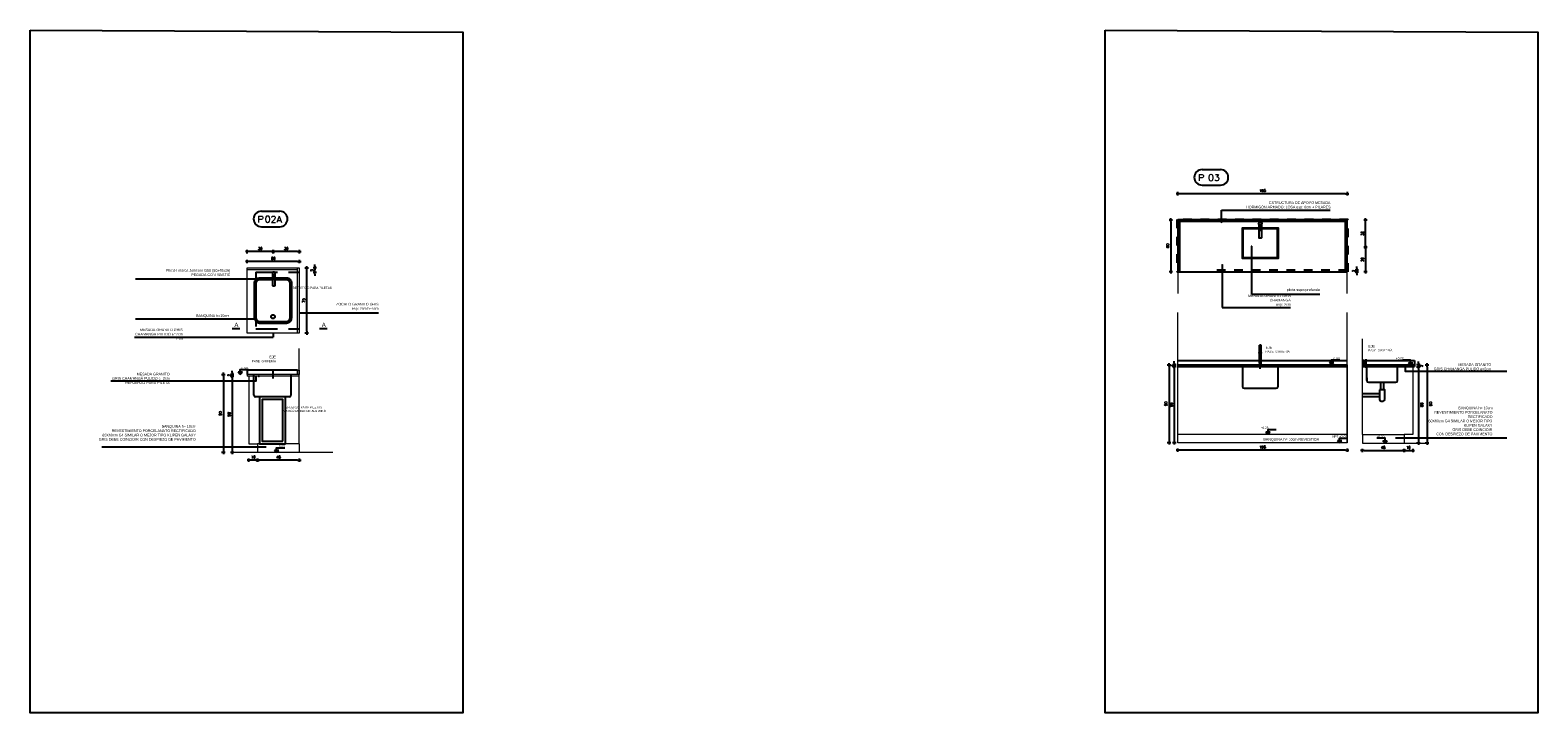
# Model space of a CAD drawing. Header units: millimetres. Extents: x 2889.7 to 2958.5, y 1033.7 to 1094.5.
# Tile 4 of 32: x 2889.7 to 2907.1, y 1076.8 to 1084.7. Entities that reach past the tile are written whole.
import ezdxf
from ezdxf.enums import TextEntityAlignment as Align

# ---------------------------------------------------------------- set-up
doc = ezdxf.new("R2010")
doc.units = ezdxf.units.MM
for name, pattern in [('DASHDOT', [25.4, 12.7, -6.35, 0, -6.35]), ('HIDDEN', [0.375, 0.25, -0.125]), ('HIDDEN2', [4.7625, 3.175, -1.5875])]:
    doc.linetypes.add(name, pattern=pattern)
for name, color, linetype in [('0.05 GRIS 253', 253, 'Continuous'), ('1MUROS-MV3', 3, 'Continuous'), ('A EQUIPAMIENTO', 5, 'Continuous'), ('A MURO', 1, 'Continuous'), ('A Muro visto', 2, 'Continuous'), ('A PROYECCION 2', 2, 'Continuous'), ('A PROYECCION DISC', 9, 'HIDDEN2'), ('A TABIQUE', 2, 'Continuous'), ('A-EQPM-SANI', 1, 'Continuous'), ('ACOT-P', 2, 'Continuous'), ('D PAVIMENTO', 4, 'Continuous'), ('TEXTOS', 2, 'Continuous'), ('TXT COTA', 3, 'Continuous')]:
    doc.layers.add(name, color=color, linetype=linetype)
doc.styles.add('arial', font='arial.ttf')
doc.styles.add('ROMANS', font='romans.shx')
doc.styles.add('SaAS simplex', font='simplex.shx', dxfattribs={"width": 0.8})
doc.dimstyles.new('COTAS 125', dxfattribs={"dimscale": 0.01, "dimtxt": 15, "dimasz": 8, "dimexe": 5, "dimexo": 20, "dimgap": 10, "dimtad": 0, "dimzin": 9, "dimdsep": 46, "dimtxsty": 'SaAS simplex', "dimblk": 'OBLIQUE', "dimcen": 0, "dimclrd": 8, "dimclre": 8, "dimclrt": 256, "dimadec": 1, "dimazin": 0, "dimtfac": 1, "dimtmove": 2, "dimatfit": 3, "dimldrblk": 'OBLIQUE', "dimfxl": 10, "dimlwd": -1, "dimlwe": -1, "dimarcsym": 0})
doc.dimstyles.new('ESC20', dxfattribs={"dimtxt": 0.03, "dimasz": 0.02, "dimexe": 0, "dimexo": 0, "dimgap": 0.02, "dimtad": 1, "dimtoh": 1, "dimdec": 0, "dimlfac": 100, "dimzin": 12, "dimdsep": 46, "dimtxsty": 'ROMANS', "dimblk1": 'PUNTO', "dimblk2": 'PUNTO', "dimsah": 1, "dimcen": 0, "dimse1": 1, "dimse2": 1, "dimclrd": 1, "dimclre": 1, "dimadec": 0, "dimazin": 0, "dimtfac": 0.1, "dimtdec": 0, "dimtix": 1, "dimtmove": 2, "dimatfit": 3, "dimldrblk": 'PUNTO', "dimfxl": 1, "dimtvp": 0.7, "dimtolj": 1, "dimtzin": 0, "dimarcsym": 0})

# ---------------------------------------------------------------- blocks, each defined once
blk = doc.blocks.new('PUNTO')
for p, q in [((-1, 0), (1, 0)), ((0, 1), (0, -1))]:
    blk.add_line(p, q)
at = {"const_width": 0.3}
blk.add_lwpolyline([(-0.15, 0, 1), (0.15, 0, 1)], format="xyb", close=True, dxfattribs=at)
blk = doc.blocks.new('*D194')
at = {"layer": 'ACOT-P', "color": 8, "lineweight": -2, "transparency": 16777216}
blk.add_line((2892.776, 1082.018), (2892.216, 1082.018), dxfattribs=at)
at = {"layer": 'ACOT-P', "color": 8, "lineweight": -2, "transparency": 16777216, "xscale": 0.02, "yscale": 0.02, "zscale": 0.02, "rotation": 180}
blk.add_blockref('PUNTO', (2892.196, 1082.018), dxfattribs=at)
at = {"layer": 'ACOT-P', "color": 8, "lineweight": -2, "transparency": 16777216, "xscale": 0.02, "yscale": 0.02, "zscale": 0.02}
blk.add_blockref('PUNTO', (2892.796, 1082.018), dxfattribs=at)
at = {"layer": 'ACOT-P', "color": 0, "transparency": 16777216, "insert": (2892.496, 1082.053), "char_height": 0.03, "attachment_point": 5, "style": 'ROMANS'}
blk.add_mtext('\\A1;60', dxfattribs=at)
blk = doc.blocks.new('*D195')
at = {"layer": 'ACOT-P', "color": 8, "lineweight": -2, "transparency": 16777216}
blk.add_line((2892.881, 1081.214), (2892.881, 1081.924), dxfattribs=at)
at = {"layer": 'ACOT-P', "color": 8, "lineweight": -2, "transparency": 16777216, "xscale": 0.02, "yscale": 0.02, "zscale": 0.02}
for p, rotation in [((2892.881, 1081.944), 90), ((2892.881, 1081.194), 270)]:
    blk.add_blockref('PUNTO', p, dxfattribs=dict(at, rotation=rotation))
at = {"layer": 'ACOT-P', "color": 0, "transparency": 16777216, "insert": (2892.846, 1081.569), "char_height": 0.03, "attachment_point": 5, "rotation": 90, "style": 'ROMANS'}
blk.add_mtext('\\A1;75', dxfattribs=at)
blk = doc.blocks.new('*D196')
at = {"layer": 'ACOT-P', "color": 8, "lineweight": -2, "transparency": 16777216}
for p, q in [((2892.974, 1081.964), (2892.974, 1081.984)), ((2892.974, 1081.894), (2892.974, 1081.944)), ((2892.974, 1081.874), (2892.974, 1081.854))]:
    blk.add_line(p, q, dxfattribs=at)
at = {"layer": 'ACOT-P', "color": 8, "lineweight": -2, "transparency": 16777216, "xscale": 0.02, "yscale": 0.02, "zscale": 0.02}
for p, rotation in [((2892.974, 1081.944), 270), ((2892.974, 1081.894), 90)]:
    blk.add_blockref('PUNTO', p, dxfattribs=dict(at, rotation=rotation))
at = {"layer": 'ACOT-P', "color": 0, "transparency": 16777216, "insert": (2892.939, 1081.919), "char_height": 0.03, "attachment_point": 5, "rotation": 90, "style": 'ROMANS'}
blk.add_mtext('\\A1;5', dxfattribs=at)
blk = doc.blocks.new('*D197')
at = {"layer": 'ACOT-P', "color": 8, "lineweight": -2, "transparency": 16777216}
blk.add_line((2892.475, 1082.132), (2892.216, 1082.132), dxfattribs=at)
at = {"layer": 'ACOT-P', "color": 8, "lineweight": -2, "transparency": 16777216, "xscale": 0.02, "yscale": 0.02, "zscale": 0.02, "rotation": 180}
blk.add_blockref('PUNTO', (2892.196, 1082.132), dxfattribs=at)
at = {"layer": 'ACOT-P', "color": 8, "lineweight": -2, "transparency": 16777216, "xscale": 0.02, "yscale": 0.02, "zscale": 0.02}
blk.add_blockref('PUNTO', (2892.495, 1082.132), dxfattribs=at)
at = {"layer": 'ACOT-P', "color": 0, "transparency": 16777216, "insert": (2892.345, 1082.167), "char_height": 0.03, "attachment_point": 5, "style": 'ROMANS'}
blk.add_mtext('\\A1;30', dxfattribs=at)
blk = doc.blocks.new('*D198')
at = {"layer": 'ACOT-P', "color": 8, "lineweight": -2, "transparency": 16777216}
blk.add_line((2892.776, 1082.132), (2892.515, 1082.132), dxfattribs=at)
at = {"layer": 'ACOT-P', "color": 8, "lineweight": -2, "transparency": 16777216, "xscale": 0.02, "yscale": 0.02, "zscale": 0.02, "rotation": 180}
blk.add_blockref('PUNTO', (2892.495, 1082.132), dxfattribs=at)
at = {"layer": 'ACOT-P', "color": 8, "lineweight": -2, "transparency": 16777216, "xscale": 0.02, "yscale": 0.02, "zscale": 0.02}
blk.add_blockref('PUNTO', (2892.796, 1082.132), dxfattribs=at)
at = {"layer": 'ACOT-P', "color": 0, "transparency": 16777216, "insert": (2892.645, 1082.167), "char_height": 0.03, "attachment_point": 5, "style": 'ROMANS'}
blk.add_mtext('\\A1;30', dxfattribs=at)
blk = doc.blocks.new('*D199')
at = {"layer": 'ACOT-P', "color": 8, "lineweight": -2, "transparency": 16777216}
blk.add_line((2892.776, 1079.731), (2892.336, 1079.731), dxfattribs=at)
at = {"layer": 'ACOT-P', "color": 8, "lineweight": -2, "transparency": 16777216, "xscale": 0.02, "yscale": 0.02, "zscale": 0.02}
for p, rotation in [((2892.316, 1079.731), 179.999999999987), ((2892.796, 1079.731), 359.999999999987)]:
    blk.add_blockref('PUNTO', p, dxfattribs=dict(at, rotation=rotation))
at = {"layer": 'ACOT-P', "color": 0, "transparency": 16777216, "insert": (2892.556, 1079.766), "char_height": 0.03, "attachment_point": 5, "style": 'ROMANS'}
blk.add_mtext('\\A1;48', dxfattribs=at)
blk = doc.blocks.new('*D200')
at = {"layer": 'ACOT-P', "color": 8, "lineweight": -2, "transparency": 16777216}
blk.add_line((2892.022, 1080.678), (2892.022, 1079.838), dxfattribs=at)
at = {"layer": 'ACOT-P', "color": 8, "lineweight": -2, "transparency": 16777216, "xscale": 0.02, "yscale": 0.02, "zscale": 0.02}
for p, rotation in [((2892.022, 1080.698), 90), ((2892.022, 1079.818), 270)]:
    blk.add_blockref('PUNTO', p, dxfattribs=dict(at, rotation=rotation))
at = {"layer": 'ACOT-P', "color": 0, "transparency": 16777216, "insert": (2891.987, 1080.258), "char_height": 0.03, "attachment_point": 5, "rotation": 90, "style": 'ROMANS'}
blk.add_mtext('\\A1;88', dxfattribs=at)
blk = doc.blocks.new('*D201')
at = {"layer": 'ACOT-P', "color": 8, "lineweight": -2, "transparency": 16777216}
blk.add_line((2891.922, 1080.698), (2891.922, 1079.838), dxfattribs=at)
at = {"layer": 'ACOT-P', "color": 8, "lineweight": -2, "transparency": 16777216, "xscale": 0.02, "yscale": 0.02, "zscale": 0.02}
for p, rotation in [((2891.922, 1080.718), 90), ((2891.922, 1079.818), 270)]:
    blk.add_blockref('PUNTO', p, dxfattribs=dict(at, rotation=rotation))
at = {"layer": 'ACOT-P', "color": 0, "transparency": 16777216, "insert": (2891.887, 1080.268), "char_height": 0.03, "attachment_point": 5, "rotation": 90, "style": 'ROMANS'}
blk.add_mtext('\\A1;90', dxfattribs=at)
blk = doc.blocks.new('*D202')
at = {"layer": 'ACOT-P', "color": 8, "lineweight": -2, "transparency": 16777216}
for p, q in [((2892.022, 1080.738), (2892.022, 1080.758)), ((2892.022, 1080.718), (2892.022, 1080.698)), ((2892.022, 1080.678), (2892.022, 1080.658))]:
    blk.add_line(p, q, dxfattribs=at)
at = {"layer": 'ACOT-P', "color": 8, "lineweight": -2, "transparency": 16777216, "xscale": 0.02, "yscale": 0.02, "zscale": 0.02}
for p, rotation in [((2892.022, 1080.718), 270), ((2892.022, 1080.698), 90)]:
    blk.add_blockref('PUNTO', p, dxfattribs=dict(at, rotation=rotation))
at = {"layer": 'ACOT-P', "color": 0, "transparency": 16777216, "insert": (2891.987, 1080.708), "char_height": 0.03, "attachment_point": 5, "rotation": 90, "style": 'ROMANS'}
blk.add_mtext('\\A1;2', dxfattribs=at)
blk = doc.blocks.new('*U2')
for p, q in [((-0.273, 0.158), (0.153, 0.158)), ((-0.273, -0.198), (0.153, -0.198))]:
    blk.add_line(p, q)
for centre, start, end in [((-0.273, -0.02), 90, 270), ((0.153, -0.02), 270, 90)]:
    blk.add_arc(centre, 0.178, start, end)
at = {"style": 'ROMANS', "width": 1.1}
blk.add_text('P', height=0.15, dxfattribs=at).set_placement((-0.365, -0.102))
at = {"color": 0, "linetype": 'ByBlock', "style": 'ROMANS', "width": 1.05}
blk.add_attdef('NRO', text='', height=0.15, dxfattribs=at).set_placement((0, -0.027), align=Align.MIDDLE)
blk = doc.blocks.new('*D203')
at = {"layer": 'ACOT-P', "color": 8, "lineweight": -2, "transparency": 16777216}
blk.add_line((2892.296, 1079.731), (2892.236, 1079.731), dxfattribs=at)
at = {"layer": 'ACOT-P', "color": 8, "lineweight": -2, "transparency": 16777216, "xscale": 0.02, "yscale": 0.02, "zscale": 0.02, "rotation": 180}
blk.add_blockref('PUNTO', (2892.216, 1079.731), dxfattribs=at)
at = {"layer": 'ACOT-P', "color": 8, "lineweight": -2, "transparency": 16777216, "xscale": 0.02, "yscale": 0.02, "zscale": 0.02}
blk.add_blockref('PUNTO', (2892.316, 1079.731), dxfattribs=at)
at = {"layer": 'ACOT-P', "color": 0, "transparency": 16777216, "insert": (2892.266, 1079.766), "char_height": 0.03, "attachment_point": 5, "style": 'ROMANS'}
blk.add_mtext('\\A1;10', dxfattribs=at)
blk = doc.blocks.new('*D213')
at = {"layer": 'ACOT-P', "color": 8, "lineweight": -2, "transparency": 16777216}
blk.add_line((2902.831, 1082.479), (2902.831, 1081.919), dxfattribs=at)
at = {"layer": 'ACOT-P', "color": 8, "lineweight": -2, "transparency": 16777216, "xscale": 0.02, "yscale": 0.02, "zscale": 0.02}
for p, rotation in [((2902.831, 1082.499), 90), ((2902.831, 1081.899), 270)]:
    blk.add_blockref('PUNTO', p, dxfattribs=dict(at, rotation=rotation))
at = {"layer": 'ACOT-P', "color": 0, "transparency": 16777216, "insert": (2902.796, 1082.199), "char_height": 0.03, "attachment_point": 5, "rotation": 90, "style": 'ROMANS'}
blk.add_mtext('\\A1;60', dxfattribs=at)
blk = doc.blocks.new('*D214')
at = {"layer": 'ACOT-P', "color": 8, "lineweight": -2, "transparency": 16777216}
blk.add_line((2904.842, 1082.799), (2902.932, 1082.799), dxfattribs=at)
at = {"layer": 'ACOT-P', "color": 8, "lineweight": -2, "transparency": 16777216, "xscale": 0.02, "yscale": 0.02, "zscale": 0.02, "rotation": 180}
blk.add_blockref('PUNTO', (2902.912, 1082.799), dxfattribs=at)
at = {"layer": 'ACOT-P', "color": 8, "lineweight": -2, "transparency": 16777216, "xscale": 0.02, "yscale": 0.02, "zscale": 0.02}
blk.add_blockref('PUNTO', (2904.862, 1082.799), dxfattribs=at)
at = {"layer": 'ACOT-P', "color": 0, "transparency": 16777216, "insert": (2903.887, 1082.834), "char_height": 0.03, "attachment_point": 5, "style": 'ROMANS'}
blk.add_mtext('\\A1;195', dxfattribs=at)
blk = doc.blocks.new('_Oblique')
at = {"color": 0, "linetype": 'ByBlock', "lineweight": -2}
blk.add_line((-0.5, -0.5), (0.5, 0.5), dxfattribs=at)
blk = doc.blocks.new('*D215')
at = {"layer": 'ACOT-P', "color": 8, "lineweight": -2, "transparency": 16777216}
for p, q in [((2904.973, 1081.939), (2904.973, 1081.959)), ((2904.973, 1081.899), (2904.973, 1081.919)), ((2904.973, 1081.879), (2904.973, 1081.859))]:
    blk.add_line(p, q, dxfattribs=at)
at = {"layer": 'ACOT-P', "color": 8, "lineweight": -2, "transparency": 16777216, "xscale": 0.02, "yscale": 0.02, "zscale": 0.02}
for p, rotation in [((2904.973, 1081.919), 270), ((2904.973, 1081.899), 90)]:
    blk.add_blockref('PUNTO', p, dxfattribs=dict(at, rotation=rotation))
at = {"layer": 'ACOT-P', "color": 0, "transparency": 16777216, "insert": (2904.938, 1081.909), "char_height": 0.03, "attachment_point": 5, "rotation": 90, "style": 'ROMANS'}
blk.add_mtext('\\A1;2', dxfattribs=at)
blk = doc.blocks.new('*D216')
at = {"layer": 'ACOT-P', "color": 8, "lineweight": -2, "transparency": 16777216}
blk.add_line((2905.073, 1082.164), (2905.073, 1081.919), dxfattribs=at)
at = {"layer": 'ACOT-P', "color": 8, "lineweight": -2, "transparency": 16777216, "xscale": 0.02, "yscale": 0.02, "zscale": 0.02}
for p, rotation in [((2905.073, 1082.184), 90), ((2905.073, 1081.899), 270)]:
    blk.add_blockref('PUNTO', p, dxfattribs=dict(at, rotation=rotation))
at = {"layer": 'ACOT-P', "color": 0, "transparency": 16777216, "insert": (2905.038, 1082.041), "char_height": 0.03, "attachment_point": 5, "rotation": 90, "style": 'ROMANS'}
blk.add_mtext('\\A1;29', dxfattribs=at)
blk = doc.blocks.new('*D217')
at = {"layer": 'ACOT-P', "color": 8, "lineweight": -2, "transparency": 16777216}
blk.add_line((2905.073, 1082.204), (2905.073, 1082.479), dxfattribs=at)
at = {"layer": 'ACOT-P', "color": 8, "lineweight": -2, "transparency": 16777216, "xscale": 0.02, "yscale": 0.02, "zscale": 0.02}
for p, rotation in [((2905.073, 1082.499), 90), ((2905.073, 1082.184), 270)]:
    blk.add_blockref('PUNTO', p, dxfattribs=dict(at, rotation=rotation))
at = {"layer": 'ACOT-P', "color": 0, "transparency": 16777216, "insert": (2905.038, 1082.341), "char_height": 0.03, "attachment_point": 5, "rotation": 90, "style": 'ROMANS'}
blk.add_mtext('\\A1;32', dxfattribs=at)
blk = doc.blocks.new('*D218')
at = {"layer": 'ACOT-P', "color": 8, "lineweight": -2, "transparency": 16777216}
blk.add_line((2902.871, 1080.789), (2902.871, 1079.949), dxfattribs=at)
at = {"layer": 'ACOT-P', "color": 8, "lineweight": -2, "transparency": 16777216, "xscale": 0.02, "yscale": 0.02, "zscale": 0.02}
for p, rotation in [((2902.871, 1080.809), 90), ((2902.871, 1079.929), 270)]:
    blk.add_blockref('PUNTO', p, dxfattribs=dict(at, rotation=rotation))
at = {"layer": 'ACOT-P', "color": 0, "transparency": 16777216, "insert": (2902.836, 1080.369), "char_height": 0.03, "attachment_point": 5, "rotation": 90, "style": 'ROMANS'}
blk.add_mtext('\\A1;88', dxfattribs=at)
blk = doc.blocks.new('*D219')
at = {"layer": 'ACOT-P', "color": 8, "lineweight": -2, "transparency": 16777216}
blk.add_line((2902.81, 1080.809), (2902.81, 1079.949), dxfattribs=at)
at = {"layer": 'ACOT-P', "color": 8, "lineweight": -2, "transparency": 16777216, "xscale": 0.02, "yscale": 0.02, "zscale": 0.02}
for p, rotation in [((2902.81, 1080.829), 90), ((2902.81, 1079.929), 270)]:
    blk.add_blockref('PUNTO', p, dxfattribs=dict(at, rotation=rotation))
at = {"layer": 'ACOT-P', "color": 0, "transparency": 16777216, "insert": (2902.775, 1080.379), "char_height": 0.03, "attachment_point": 5, "rotation": 90, "style": 'ROMANS'}
blk.add_mtext('\\A1;90', dxfattribs=at)
blk = doc.blocks.new('*D220')
at = {"layer": 'ACOT-P', "color": 8, "lineweight": -2, "transparency": 16777216}
for p, q in [((2902.871, 1080.849), (2902.871, 1080.869)), ((2902.871, 1080.829), (2902.871, 1080.809)), ((2902.871, 1080.789), (2902.871, 1080.769))]:
    blk.add_line(p, q, dxfattribs=at)
at = {"layer": 'ACOT-P', "color": 8, "lineweight": -2, "transparency": 16777216, "xscale": 0.02, "yscale": 0.02, "zscale": 0.02}
for p, rotation in [((2902.871, 1080.829), 270), ((2902.871, 1080.809), 90)]:
    blk.add_blockref('PUNTO', p, dxfattribs=dict(at, rotation=rotation))
at = {"layer": 'ACOT-P', "color": 0, "transparency": 16777216, "insert": (2902.836, 1080.819), "char_height": 0.03, "attachment_point": 5, "rotation": 90, "style": 'ROMANS'}
blk.add_mtext('\\A1;2', dxfattribs=at)
blk = doc.blocks.new('*D221')
at = {"layer": 'ACOT-P', "color": 8, "lineweight": -2, "transparency": 16777216}
blk.add_line((2904.842, 1079.845), (2902.932, 1079.845), dxfattribs=at)
at = {"layer": 'ACOT-P', "color": 8, "lineweight": -2, "transparency": 16777216, "xscale": 0.02, "yscale": 0.02, "zscale": 0.02, "rotation": 180}
blk.add_blockref('PUNTO', (2902.912, 1079.845), dxfattribs=at)
at = {"layer": 'ACOT-P', "color": 8, "lineweight": -2, "transparency": 16777216, "xscale": 0.02, "yscale": 0.02, "zscale": 0.02}
blk.add_blockref('PUNTO', (2904.862, 1079.845), dxfattribs=at)
at = {"layer": 'ACOT-P', "color": 0, "transparency": 16777216, "insert": (2903.887, 1079.88), "char_height": 0.03, "attachment_point": 5, "style": 'ROMANS'}
blk.add_mtext('\\A1;195', dxfattribs=at)
blk = doc.blocks.new('*D208')
at = {"layer": 'ACOT-P', "color": 8, "lineweight": -2, "transparency": 16777216}
blk.add_line((2905.056, 1079.841), (2905.496, 1079.841), dxfattribs=at)
at = {"layer": 'ACOT-P', "color": 8, "lineweight": -2, "transparency": 16777216, "xscale": 0.02, "yscale": 0.02, "zscale": 0.02, "rotation": 180}
blk.add_blockref('PUNTO', (2905.036, 1079.841), dxfattribs=at)
at = {"layer": 'ACOT-P', "color": 8, "lineweight": -2, "transparency": 16777216, "xscale": 0.02, "yscale": 0.02, "zscale": 0.02}
blk.add_blockref('PUNTO', (2905.516, 1079.841), dxfattribs=at)
at = {"layer": 'ACOT-P', "color": 0, "transparency": 16777216, "insert": (2905.276, 1079.876), "char_height": 0.03, "attachment_point": 5, "style": 'ROMANS'}
blk.add_mtext('\\A1;48', dxfattribs=at)
blk = doc.blocks.new('*D209')
at = {"layer": 'ACOT-P', "color": 8, "lineweight": -2, "transparency": 16777216}
blk.add_line((2905.681, 1080.787), (2905.681, 1079.947), dxfattribs=at)
at = {"layer": 'ACOT-P', "color": 8, "lineweight": -2, "transparency": 16777216, "xscale": 0.02, "yscale": 0.02, "zscale": 0.02}
for p, rotation in [((2905.681, 1080.807), 90), ((2905.681, 1079.927), 270)]:
    blk.add_blockref('PUNTO', p, dxfattribs=dict(at, rotation=rotation))
at = {"layer": 'ACOT-P', "color": 0, "transparency": 16777216, "insert": (2905.72, 1080.367), "char_height": 0.03, "attachment_point": 5, "rotation": 90, "style": 'ROMANS'}
blk.add_mtext('\\A1;88', dxfattribs=at)
blk = doc.blocks.new('*D210')
at = {"layer": 'ACOT-P', "color": 8, "lineweight": -2, "transparency": 16777216}
blk.add_line((2905.781, 1080.807), (2905.781, 1079.947), dxfattribs=at)
at = {"layer": 'ACOT-P', "color": 8, "lineweight": -2, "transparency": 16777216, "xscale": 0.02, "yscale": 0.02, "zscale": 0.02}
for p, rotation in [((2905.781, 1080.827), 90), ((2905.781, 1079.927), 270)]:
    blk.add_blockref('PUNTO', p, dxfattribs=dict(at, rotation=rotation))
at = {"layer": 'ACOT-P', "color": 0, "transparency": 16777216, "insert": (2905.822, 1080.377), "char_height": 0.03, "attachment_point": 5, "rotation": 90, "style": 'ROMANS'}
blk.add_mtext('\\A1;90', dxfattribs=at)
blk = doc.blocks.new('*D211')
at = {"layer": 'ACOT-P', "color": 8, "lineweight": -2, "transparency": 16777216}
for p, q in [((2905.681, 1080.847), (2905.681, 1080.867)), ((2905.681, 1080.827), (2905.681, 1080.807)), ((2905.681, 1080.787), (2905.681, 1080.767))]:
    blk.add_line(p, q, dxfattribs=at)
at = {"layer": 'ACOT-P', "color": 8, "lineweight": -2, "transparency": 16777216, "xscale": 0.02, "yscale": 0.02, "zscale": 0.02}
for p, rotation in [((2905.681, 1080.827), 270), ((2905.681, 1080.807), 90)]:
    blk.add_blockref('PUNTO', p, dxfattribs=dict(at, rotation=rotation))
at = {"layer": 'ACOT-P', "color": 0, "transparency": 16777216, "insert": (2905.718, 1080.817), "char_height": 0.03, "attachment_point": 5, "rotation": 90, "style": 'ROMANS'}
blk.add_mtext('\\A1;2', dxfattribs=at)
blk = doc.blocks.new('*D212')
at = {"layer": 'ACOT-P', "color": 8, "lineweight": -2, "transparency": 16777216}
blk.add_line((2905.536, 1079.841), (2905.596, 1079.841), dxfattribs=at)
at = {"layer": 'ACOT-P', "color": 8, "lineweight": -2, "transparency": 16777216, "xscale": 0.02, "yscale": 0.02, "zscale": 0.02, "rotation": 180}
blk.add_blockref('PUNTO', (2905.516, 1079.841), dxfattribs=at)
at = {"layer": 'ACOT-P', "color": 8, "lineweight": -2, "transparency": 16777216, "xscale": 0.02, "yscale": 0.02, "zscale": 0.02}
blk.add_blockref('PUNTO', (2905.616, 1079.841), dxfattribs=at)
at = {"layer": 'ACOT-P', "color": 0, "transparency": 16777216, "insert": (2905.566, 1079.876), "char_height": 0.03, "attachment_point": 5, "style": 'ROMANS'}
blk.add_mtext('\\A1;10', dxfattribs=at)

msp = doc.modelspace()

# ---------------------------------------------------------------- hatches: boundary and pattern name
at = {"layer": '0.05 GRIS 253'}
h = msp.add_hatch(dxfattribs=at)
h.set_pattern_fill('ANGLE', color=256)
h.set_pattern_definition([(0, (-33.281, 1.069), (0, 6.985), [5.08, -1.905]), (90, (-33.281, 1.069), (-6.985, 4e-16), [5.08, -1.905])])
h.paths.add_polyline_path([(2904.86182, 1080.82869), (2903.8606, 1080.82869), (2903.8606, 1080.80869), (2904.86182, 1080.80869)])
h.paths.add_polyline_path([(2903.8606, 1080.82869), (2902.91182, 1080.82869), (2902.91182, 1080.80869), (2903.8606, 1080.80869)])
h = msp.add_hatch(dxfattribs=at)
h.set_pattern_fill('ANGLE', color=256)
h.set_pattern_definition([(0, (-33.3674, 1.069), (0, 6.985), [5.08, -1.905]), (90, (-33.3674, 1.069), (-6.985, 4e-16), [5.08, -1.905])])
h.paths.add_polyline_path([(2905.63647, 1080.82722), (2905.33647, 1080.82722), (2905.33647, 1080.80722), (2905.63647, 1080.80722)])
h.paths.add_polyline_path([(2905.33647, 1080.82722), (2905.03647, 1080.82722), (2905.03647, 1080.80722), (2905.33647, 1080.80722)])
h.paths.add_polyline_path([(2905.05647, 1080.87722), (2905.03647, 1080.87722), (2905.03647, 1080.82722), (2905.05647, 1080.82722)])
at = {"layer": 'A TABIQUE'}
h = msp.add_hatch(color=256, dxfattribs=at)
h.dxf.hatch_style = 1
h.paths.add_polyline_path([(2904.68219, 1080.85388), (2904.657, 1080.85388), (2904.68219, 1080.82869)])
h = msp.add_hatch(color=256, dxfattribs=at)
h.dxf.hatch_style = 1
h.paths.add_polyline_path([(2905.59126, 1080.85242), (2905.61646, 1080.85242), (2905.59126, 1080.82722)])
h = msp.add_hatch(color=256, dxfattribs=at)
h.dxf.hatch_style = 1
h.paths.add_polyline_path([(2892.11611, 1080.74296), (2892.09091, 1080.74296), (2892.11611, 1080.71777)])
h = msp.add_hatch(color=256, dxfattribs=at)
h.dxf.hatch_style = 1
h.paths.add_polyline_path([(2903.95112, 1080.05388), (2903.92592, 1080.05388), (2903.95112, 1080.02869)])
h = msp.add_hatch(color=256, dxfattribs=at)
h.dxf.hatch_style = 1
h.paths.add_polyline_path([(2904.77466, 1079.95388), (2904.74947, 1079.95388), (2904.77466, 1079.92869)])
h = msp.add_hatch(color=256, dxfattribs=at)
h.dxf.hatch_style = 1
h.paths.add_polyline_path([(2905.29764, 1079.95242), (2905.32284, 1079.95242), (2905.29764, 1079.92722)])
h = msp.add_hatch(color=256, dxfattribs=at)
h.dxf.hatch_style = 1
h.paths.add_polyline_path([(2892.53461, 1079.84296), (2892.50942, 1079.84296), (2892.53461, 1079.81777)])

# ---------------------------------------------------------------- linework, layer by layer
for p, q in [((2903.8606, 1082.45539), (2903.8606, 1082.4986)), ((2892.55351, 1081.81586), (2890.91088, 1081.81586)), ((2890.90927, 1081.35741), (2892.29579, 1081.35741)), ((2892.79373, 1081.4276), (2893.70882, 1081.4276)), ((2892.11273, 1081.24132), (2892.02174, 1081.24132)), ((2892.49579, 1081.19401), (2892.49579, 1081.14872)), ((2893.11884, 1081.24132), (2893.02785, 1081.24132)), ((2890.90014, 1081.14872), (2892.49579, 1081.14872)), ((2905.41831, 1079.98774), (2906.70016, 1079.98774)), ((2892.41395, 1079.87829), (2890.52316, 1079.87829))]:
    msp.add_line(p, q)
for points in [[(2890.62787, 1080.64233), (2892.29897, 1080.64233), (2892.29897, 1080.7065)], [(2906.70016, 1080.75178), (2905.53329, 1080.75178), (2905.53329, 1080.81595)]]:
    msp.add_lwpolyline(points)
for p in [(2892.32956, 1080.69777), (2892.69956, 1080.69777), (2905.1327, 1080.80722), (2905.5027, 1080.80722)]:
    msp.add_point(p)
at = {"layer": '1MUROS-MV3', "color": 7}
for points in [[(2889.69708, 1084.68306), (2894.68024, 1084.65857), (2894.68024, 1076.81966), (2889.69708, 1076.81966)], [(2902.07369, 1084.68306), (2907.05685, 1084.65857), (2907.05685, 1076.81966), (2902.07369, 1076.81966)]]:
    msp.add_lwpolyline(points, close=True, dxfattribs=at)
at = {"layer": 'A EQUIPAMIENTO', "color": 5}
for p, q in [((2903.8516, 1080.97089), (2903.8516, 1081.05469)), ((2903.8696, 1081.05469), (2903.8516, 1081.05469)), ((2903.8696, 1080.97089), (2903.8696, 1081.05469)), ((2903.8741, 1080.97089), (2903.8471, 1080.97089)), ((2903.8471, 1080.96369), (2903.8471, 1080.97089)), ((2903.8741, 1080.96369), (2903.8471, 1080.96369)), ((2903.8516, 1080.85029), (2903.8516, 1080.96369)), ((2903.8696, 1080.85029), (2903.8516, 1080.85029)), ((2903.8516, 1080.82869), (2903.8516, 1080.83909)), ((2903.8696, 1080.85029), (2903.8696, 1080.96369)), ((2903.8696, 1080.82869), (2903.8696, 1080.83909)), ((2903.8741, 1080.96369), (2903.8741, 1080.97089))]:
    msp.add_line(p, q, dxfattribs=at)
at = {"layer": 'A EQUIPAMIENTO'}
for points in [[(2903.8746, 1082.40713), (2904.0656, 1082.40713), (2904.0656, 1082.05213), (2903.6556, 1082.05213), (2903.6556, 1082.40713), (2903.8466, 1082.40713)], [(2903.8746, 1082.39713), (2904.0556, 1082.39713), (2904.0556, 1082.06213), (2903.6656, 1082.06213), (2903.6656, 1082.39713), (2903.8466, 1082.39713)]]:
    msp.add_lwpolyline(points, dxfattribs=at)
for points in [[(2903.86855, 1082.3864), (2903.86858, 1082.43034, -0.20996551), (2903.87344, 1082.44139, 2.56695513), (2903.84774, 1082.4414, -0.20996551), (2903.85258, 1082.43035), (2903.85255, 1082.38641, 1)], [(2892.50917, 1081.82175), (2892.5092, 1081.8593, -0.20996551), (2892.51335, 1081.86874, 2.56695513), (2892.49138, 1081.86875, -0.20996551), (2892.49552, 1081.85931), (2892.4955, 1081.82176, 1)]]:
    msp.add_lwpolyline(points, format="xyb", close=True, dxfattribs=at)
for points in [[(2903.87459, 1082.44253), (2903.87449, 1082.29217, -0.41421356), (2903.86749, 1082.28517), (2903.85349, 1082.28518, -0.41421356), (2903.84649, 1082.29219), (2903.84659, 1082.44255)], [(2892.51433, 1081.86972), (2892.51425, 1081.74124, -0.41421356), (2892.50826, 1081.73526), (2892.4963, 1081.73527, -0.41421356), (2892.49032, 1081.74125), (2892.4904, 1081.86974)], [(2892.49036, 1081.82548), (2892.34093, 1081.82548, 0.46285845), (2892.27692, 1081.76567), (2892.27692, 1081.37264, 0.36884452), (2892.33844, 1081.30697), (2892.64847, 1081.30697, 0.36884451), (2892.70999, 1081.37264), (2892.70999, 1081.76567, 0.46285846), (2892.64598, 1081.82548), (2892.51429, 1081.82548)], [(2892.49036, 1081.80548), (2892.33965, 1081.80548, 0.47474394), (2892.29692, 1081.7662), (2892.29692, 1081.37314, 0.36056152), (2892.33965, 1081.32697), (2892.64726, 1081.32697, 0.36056151), (2892.68999, 1081.37314), (2892.68999, 1081.7662, 0.47474395), (2892.64726, 1081.80548), (2892.51429, 1081.80548)]]:
    msp.add_lwpolyline(points, format="xyb", dxfattribs=at)
for centre, radius in [((2903.8606, 1082.45539), 0.019), ((2892.49346, 1081.38326), 0.02136)]:
    msp.add_circle(centre, radius, dxfattribs=at)
at = {"layer": 'A EQUIPAMIENTO', "color": 5}
msp.add_arc((2903.8606, 1080.84469), 0.0106, 148.109208, 31.890792, dxfattribs=at)
at = {"layer": 'A MURO'}
for p, q in [((2902.91182, 1080.82869), (2904.86182, 1080.82869)), ((2905.03647, 1080.82722), (2905.63647, 1080.82722)), ((2905.63647, 1080.82722), (2905.63647, 1080.80722)), ((2902.91182, 1080.80869), (2904.86182, 1080.80869)), ((2905.03647, 1080.80722), (2905.63647, 1080.80722))]:
    msp.add_line(p, q, dxfattribs=at)
for points in [[(2904.86182, 1081.8986), (2904.86182, 1082.4986), (2902.91182, 1082.4986), (2902.91182, 1081.8986)], [(2905.03647, 1080.82722), (2905.05647, 1080.82722), (2905.05647, 1080.87722), (2905.03647, 1080.87722)]]:
    msp.add_lwpolyline(points, close=True, dxfattribs=at)
msp.add_lwpolyline([(2904.84182, 1081.8986), (2904.84182, 1082.4786), (2902.93182, 1082.4786), (2902.93182, 1081.8986)], dxfattribs=at)
at = {"layer": 'A Muro visto', "color": 8}
for p, q in [((2902.91182, 1080.87722), (2903.8516, 1080.87722)), ((2903.8696, 1080.87722), (2904.86182, 1080.87722)), ((2905.05647, 1080.87722), (2905.63647, 1080.87722)), ((2905.63647, 1080.87722), (2905.63647, 1080.82722))]:
    msp.add_line(p, q, dxfattribs=at)
at = {"layer": 'A Muro visto', "color": 3}
for p, q in [((2892.77579, 1080.76777), (2892.19579, 1080.76777)), ((2892.19579, 1080.76777), (2892.19579, 1080.71777))]:
    msp.add_line(p, q, dxfattribs=at)
at = {"layer": 'A PROYECCION 2', "color": 4, "linetype": 'Continuous', "lineweight": 13}
for p, q in [((2902.91182, 1079.92869), (2902.91182, 1081.42963)), ((2904.86182, 1079.92869), (2904.86182, 1081.42963)), ((2892.79579, 1079.91777), (2892.79579, 1081.01786)), ((2905.03647, 1080.02722), (2905.03647, 1081.12731)), ((2904.86182, 1080.80869), (2904.86182, 1080.82869)), ((2892.21579, 1080.69777), (2892.21579, 1079.91777)), ((2905.61647, 1080.80722), (2905.61647, 1080.02722)), ((2902.91182, 1080.02869), (2904.86182, 1080.02869)), ((2905.03647, 1080.02722), (2905.03647, 1079.92722)), ((2905.03647, 1080.02722), (2905.51749, 1080.02722)), ((2905.51647, 1080.02722), (2905.51647, 1079.92722)), ((2905.61647, 1080.02722), (2905.51749, 1080.02722)), ((2893.18185, 1079.81777), (2892.02962, 1079.81777)), ((2892.21579, 1079.91777), (2892.31477, 1079.91777)), ((2892.79579, 1079.91777), (2892.31477, 1079.91777)), ((2892.31579, 1079.91777), (2892.31579, 1079.81777)), ((2892.79579, 1079.91777), (2892.79579, 1079.81777)), ((2905.03647, 1079.92722), (2905.80264, 1079.92722))]:
    msp.add_line(p, q, dxfattribs=at)
at = {"layer": 'A PROYECCION 2', "linetype": 'Continuous', "lineweight": 13}
msp.add_line((2904.86182, 1080.82869), (2904.86182, 1079.92869), dxfattribs=at)
at = {"layer": 'A PROYECCION 2', "color": 4, "linetype": 'Continuous', "lineweight": 13}
for points in [[(2902.91182, 1081.8986), (2902.91182, 1081.6486)], [(2904.86182, 1081.6486), (2904.86182, 1081.8986)], [(2904.86182, 1079.92869), (2902.91182, 1079.92869)]]:
    msp.add_lwpolyline(points, dxfattribs=at)
at = {"layer": 'A PROYECCION DISC', "linetype": 'HIDDEN'}
for p, q in [((2892.29579, 1081.89401), (2892.29579, 1081.24401)), ((2892.29579, 1081.89401), (2892.79579, 1081.89401)), ((2892.29579, 1081.24401), (2892.79579, 1081.24401))]:
    msp.add_line(p, q, dxfattribs=at)
at = {"layer": 'A PROYECCION DISC', "color": 8, "ltscale": 0.001}
msp.add_line((2904.86182, 1081.9186), (2903.35182, 1081.9186), dxfattribs=at)
at = {"layer": 'A PROYECCION DISC', "color": 8, "linetype": 'DASHDOT', "ltscale": 0.002}
for p, q in [((2892.49579, 1080.6709), (2892.49579, 1080.83571)), ((2903.8606, 1080.78035), (2903.8606, 1080.94516)), ((2905.07968, 1080.79481), (2905.07968, 1080.95963))]:
    msp.add_line(p, q, dxfattribs=at)
at = {"layer": 'A PROYECCION DISC', "linetype": 'Continuous', "ltscale": 0.1}
for p, q in [((2892.27325, 1080.47777), (2892.27325, 1080.71777)), ((2892.7005, 1080.71777), (2892.7005, 1080.47777)), ((2905.08647, 1080.64722), (2905.08647, 1080.80722)), ((2905.44147, 1080.64722), (2905.44147, 1080.80722)), ((2905.2328, 1080.49343), (2905.03647, 1080.49343)), ((2905.24537, 1080.6275), (2905.24537, 1080.5394)), ((2905.28037, 1080.62728), (2905.28037, 1080.5394)), ((2892.6805, 1080.45777), (2892.29325, 1080.45777)), ((2905.2328, 1080.45843), (2905.03647, 1080.45843))]:
    msp.add_line(p, q, dxfattribs=at)
at = {"layer": 'A PROYECCION DISC', "color": 8, "ltscale": 0.001}
msp.add_lwpolyline([(2904.87182, 1082.5036), (2902.90182, 1082.5036), (2902.90182, 1081.8986), (2904.87182, 1081.8986)], close=True, dxfattribs=at)
at = {"layer": 'A PROYECCION DISC', "linetype": 'Continuous', "ltscale": 0.1}
for points in [[(2903.6556, 1080.80869), (2903.6556, 1080.57869, 0.41421356), (2903.6756, 1080.55869)], [(2903.6756, 1080.55869), (2904.0456, 1080.55869, 0.41421356), (2904.0656, 1080.57869), (2904.0656, 1080.80869)], [(2905.08647, 1080.67722), (2905.08647, 1080.64722, 0.41421356), (2905.10647, 1080.62722)], [(2905.10647, 1080.62722), (2905.42147, 1080.62722, 0.41421356), (2905.44147, 1080.64722)]]:
    msp.add_lwpolyline(points, format="xyb", dxfattribs=at)
at = {"layer": 'A PROYECCION DISC', "linetype": 'Continuous', "ltscale": 0.1, "elevation": 0}
msp.add_lwpolyline([(2905.2328, 1080.5394), (2905.2328, 1080.43011, 0.41421356), (2905.2528, 1080.41011), (2905.27513, 1080.41011, 0.41421356), (2905.29513, 1080.43011), (2905.29513, 1080.5394)], format="xyb", close=True, dxfattribs=at)
at = {"layer": 'A PROYECCION DISC', "linetype": 'Continuous', "ltscale": 0.1}
for centre, start, end in [((2892.29325, 1080.47777), 180, 270), ((2892.6805, 1080.47777), 270, 0)]:
    msp.add_arc(centre, 0.02, start, end, dxfattribs=at)
at = {"layer": 'A TABIQUE'}
for p, q in [((2904.68219, 1080.82869), (2904.657, 1080.85388)), ((2904.70739, 1080.85388), (2904.657, 1080.85388)), ((2904.68219, 1080.82869), (2904.70739, 1080.85388)), ((2905.59126, 1080.82722), (2905.56607, 1080.85242)), ((2905.56607, 1080.85242), (2905.61646, 1080.85242)), ((2905.59126, 1080.82722), (2905.61646, 1080.85242)), ((2892.11611, 1080.71777), (2892.09091, 1080.74296)), ((2892.1413, 1080.74296), (2892.09091, 1080.74296)), ((2892.11611, 1080.71777), (2892.1413, 1080.74296)), ((2903.95112, 1080.02869), (2903.92592, 1080.05388)), ((2903.97631, 1080.05388), (2903.92592, 1080.05388)), ((2903.95112, 1080.02869), (2903.97631, 1080.05388)), ((2904.77466, 1079.92869), (2904.74947, 1079.95388)), ((2904.79986, 1079.95388), (2904.74947, 1079.95388)), ((2904.77466, 1079.92869), (2904.79986, 1079.95388)), ((2905.29764, 1079.92722), (2905.27245, 1079.95242)), ((2905.27245, 1079.95242), (2905.32284, 1079.95242)), ((2905.29764, 1079.92722), (2905.32284, 1079.95242)), ((2892.53461, 1079.81777), (2892.50942, 1079.84296)), ((2892.55981, 1079.84296), (2892.50942, 1079.84296)), ((2892.53461, 1079.81777), (2892.55981, 1079.84296))]:
    msp.add_line(p, q, dxfattribs=at)
for points in [[(2904.68219, 1080.85388), (2904.68219, 1080.88388), (2904.77594, 1080.88388)], [(2905.59126, 1080.85242), (2905.59126, 1080.88242), (2905.49751, 1080.88242)], [(2892.11611, 1080.74296), (2892.11611, 1080.77296), (2892.20986, 1080.77296)], [(2903.95112, 1080.05388), (2903.95112, 1080.08388), (2904.04487, 1080.08388)], [(2904.77466, 1079.95388), (2904.77466, 1079.98388), (2904.86841, 1079.98388)], [(2905.29764, 1079.95242), (2905.29764, 1079.98242), (2905.20389, 1079.98242)], [(2892.53461, 1079.84296), (2892.53461, 1079.87296), (2892.62836, 1079.87296)]]:
    msp.add_lwpolyline(points, dxfattribs=at)
at = {"layer": 'A-EQPM-SANI'}
for points in [[(2892.63687, 1079.91777), (2892.63687, 1080.45777), (2892.33687, 1080.45777), (2892.33687, 1079.91777)], [(2892.60687, 1079.94777), (2892.60687, 1080.42777), (2892.36687, 1080.42777), (2892.36687, 1079.94777)]]:
    msp.add_lwpolyline(points, close=True, dxfattribs=at)
at = {"layer": 'D PAVIMENTO', "color": 1, "linetype": 'Continuous', "lineweight": 13}
for p, q in [((2892.79579, 1080.71777), (2892.19579, 1080.71777)), ((2892.19579, 1080.71777), (2892.19579, 1080.69777)), ((2892.79579, 1080.69777), (2892.19579, 1080.69777))]:
    msp.add_line(p, q, dxfattribs=at)
for points in [[(2892.77579, 1081.92401), (2892.19579, 1081.92401), (2892.19579, 1081.94401), (2892.79579, 1081.94401), (2892.79579, 1081.19401), (2892.77579, 1081.19401), (2892.77579, 1081.94401)], [(2892.77579, 1081.19401), (2892.19579, 1081.19401), (2892.19579, 1081.92401)]]:
    msp.add_lwpolyline(points, dxfattribs=at)
msp.add_lwpolyline([(2892.79579, 1080.71777), (2892.77579, 1080.71777), (2892.77579, 1080.76777), (2892.79579, 1080.76777)], close=True, dxfattribs=at)

# ---------------------------------------------------------------- block references
at = {"layer": 'TXT COTA', "xscale": 0.5, "yscale": 0.5, "zscale": 0.5}
for p, values in [((2903.32693, 1082.99738), {'NRO': '03'}), ((2892.49552, 1082.51825), {'NRO': '02A'})]:
    msp.add_blockref('*U2', p, dxfattribs=at).add_auto_attribs(values)

# ---------------------------------------------------------------- texts
at = {"layer": 'TEXTOS', "style": 'arial'}
for s, insert, char_height, width, attachment_point in [('\\pi0.37814;{\\C2;ESTRUCTURA DE APOYO MESADA\\P\\pi0.11371;HORMIGÓN ARMADO: LOSA esp: 6cm + PILARES}', (2903.58467, 1082.62152), 0.03, 1.0804819, 7), ('{\\f@Arial Unicode MS|b0|i0|c0|p34;Piletón marca Johnson G50 (50x40x26) \\C2; \\PPEGADA CON MASTIC}', (2892.00145, 1081.93054), 0.03, 1.0804819, 3), ('{\\C2;pileta superprofunda}', (2904.54691, 1081.70817), 0.03, 1.0804819, 3), ('\\pi0.19806;{\\C2;MESADA GRANITO GRIS \\P\\pi0.44629;CHAMANGÁ\\P\\pi0.52064;esp: 2cm}', (2903.52281, 1081.49902), 0.03, 0.6864335, 7), ('BANQUINA h=10cm', (2891.98872, 1081.40953), 0.03, 1.0804819, 3), ('MESADA GRANITO GRIS \\PCHAMANGÁ PULIDO e=2cm P06', (2891.45491, 1081.24649), 0.03, 0.5548805, 3), ('{\\H1.2x;\\C2;EJE\\P\\H0.83333x;PASE  GRIFERÍA }', (2903.92158, 1080.96764), 0.025, 1.0804819, 7), ('{\\H1.2x;\\C2;EJE\\P\\H0.83333x;PASE  GRIFERÍA }', (2905.10399, 1080.98211), 0.025, 1.0804819, 7), ('{\\H1.2x;\\C2;EJE\\P\\H0.83333x;PASE  GRIFERÍA }', (2892.52685, 1080.85819), 0.025, 1.0804819, 9), ('\\pi0.2951;MESADA GRANITO \\P\\pi0.01204;GRIS CHAMANGÁ PULIDO e=2cm', (2905.84596, 1080.84586), 0.03, 0.6696665, 1), ('MESADA GRANITO \\PGRIS CHAMANGÁ PULIDO e=2cm\\PREFUERZO PARA PILETA', (2891.30365, 1080.73641), 0.03, 0.6696665, 3), ('\\pi0.43999;{\\C2;BANQUINA h= 10cm\\P\\pi0.16119;REVESTIMIENTO PORCELANATO \\P\\pi0.5478;RECTIFICADO  \\P\\pi0.094194;60X60cm G4 SIMILAR O MEJOR TIPO \\P\\pi0.50163;KLIPEN GALAXY\\P\\pi0.3707;GRIS DEBE COINCIDIR \\P\\pi0.18561;CON DESPIEZO DE PAVIMENTO}', (2905.70267, 1080.34686), 0.03, 0.8266769, 1), ('{\\C2;BANQUINA h= 10cm\\PREVESTIMIENTO PORCELANATO RECTIFICADO  \\P60X60cm G4 SIMILAR O MEJOR TIPO KLIPEN GALAXY\\PGRIS DEBE COINCIDIR CON DESPIEZO DE PAVIMENTO}', (2891.60365, 1080.13382), 0.03, 1.0804819, 3), ('{\\C2;BANQUINA h= 10cm REVESTIDA}', (2904.53855, 1079.94689), 0.03, 1.0804819, 9)]:
    msp.add_mtext(s, dxfattribs=dict(at, insert=insert, char_height=char_height, width=width, attachment_point=attachment_point))
for s, insert, char_height, attachment_point in [('\\A1;REFUERZO PARA PILETAS', (2892.71969, 1081.70157), 0.025, 7), ('\\A1;ZÓCALO GRANITO GRIS\\Pesp: 2cm h=5cm', (2893.70882, 1081.54204), 0.03, 3), ('\\A1;A', (2892.04861, 1081.2628), 0.05, 7), ('\\A1;A', (2893.05472, 1081.2628), 0.05, 7), ('\\A1;REFUERZO PARA PILETAS\\PMARCO DOBLE DE ALUMIINO', (2892.60973, 1080.28437), 0.025, 7)]:
    msp.add_mtext_dynamic_manual_height_columns(s, width=0.9121276, gutter_width=12.5, heights=[0], dxfattribs=dict(at, insert=insert, char_height=char_height, attachment_point=attachment_point))
at = {"layer": 'TXT COTA', "char_height": 0.025, "style": 'arial'}
for s, insert, attachment_point in [('\\pi-0.084754;+0.90', (2904.76935, 1080.89035), 7), ('+0.90', (2905.51158, 1080.88888), 9), ('\\pi-0.084754;+0.90', (2892.19579, 1080.77943), 7), ('\\pi-0.085027;+0.25', (2903.95112, 1080.09035), 7), ('\\pi-0.16359;NPT +0.00', (2904.85467, 1079.99035), 7), ('±0.00', (2905.29006, 1079.98888), 9), ('\\pi-0.084141;±0.00', (2892.62504, 1079.87943), 7)]:
    msp.add_mtext(s, dxfattribs=dict(at, insert=insert, attachment_point=attachment_point))

# ---------------------------------------------------------------- dimensions: what is measured, and where the dimension line sits
at = {"layer": 'ACOT-P'}
for base, p1, p2, picture, middle in [((2902.91182, 1082.7986), (2904.86182, 1082.4986), (2902.91182, 1082.4986), '*D214', (2903.88682, 1082.8336)), ((2892.21579, 1079.73105), (2892.31579, 1079.81777), (2892.21579, 1079.81777), '*D203', (2892.26579, 1079.76605))]:
    dim = msp.add_linear_dim(base=base, p1=p1, p2=p2, dimstyle='ESC20', override={"dimclrd": 8}, dxfattribs=at)
    dim.commit()
    dim.dimension.update_dxf_attribs({"geometry": picture, "text_midpoint": middle})
for base, p1, p2, angle, picture, middle in [((2902.83057, 1081.8986), (2902.94208, 1082.4986), (2902.94208, 1081.8986), 90, '*D213', (2902.79557, 1082.1986)), ((2905.0733334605, 1082.4985999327), (2904.8618238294, 1082.1835999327), (2904.8618238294, 1082.4985999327), 90, '*D217', (2905.0383334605, 1082.3410999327)), ((2892.19579, 1082.1319), (2892.49498, 1081.7419, -10), (2892.19579, 1081.94401), 0, '*D197', (2892.34539, 1082.1669)), ((2892.19579, 1082.01827), (2892.79579, 1081.91363), (2892.19579, 1081.91363), 0, '*D194', (2892.49579, 1082.05327)), ((2892.49498, 1082.1319), (2892.79579, 1081.55053), (2892.49498, 1081.7419, -10), 0, '*D198', (2892.64539, 1082.1669)), ((2905.0733334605, 1081.8985999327), (2904.8618238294, 1082.1835999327), (2904.8718238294, 1081.8985999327), 90, '*D216', (2905.0383334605, 1082.0410999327)), ((2892.97372, 1081.94401), (2892.52579, 1081.89401), (2893.07202, 1081.94401), 90, '*D196', (2892.93872, 1081.91901)), ((2892.8807, 1081.94401), (2892.979, 1081.19401), (2892.979, 1081.94401), 90, '*D195', (2892.8457, 1081.56901)), ((2904.97333, 1081.9186), (2904.86182, 1081.89917), (2904.86182, 1081.9186), 90, '*D215', (2904.93833, 1081.90888)), ((2902.80969, 1079.92869), (2903.08356, 1080.82869), (2903.08356, 1079.92869), 90, '*D219', (2902.77469, 1080.37869)), ((2902.87063, 1080.80869), (2903.0445, 1080.82869), (2903.0445, 1080.80869), 90, '*D220', (2902.83563, 1080.81869)), ((2902.87063, 1079.92869), (2902.97063, 1080.80869), (2903.0445, 1079.92869), 90, '*D218', (2902.83563, 1080.36869)), ((2891.92192, 1079.81777), (2892.19579, 1080.71777), (2892.19579, 1079.81777), 90, '*D201', (2891.88692, 1080.26777)), ((2892.02192, 1080.69777), (2892.19579, 1080.71777), (2892.19579, 1080.69777), 90, '*D202', (2891.98692, 1080.70777)), ((2892.02192, 1079.81777), (2892.28343, 1080.69777), (2892.19579, 1079.81777), 90, '*D200', (2891.98692, 1080.25777)), ((2902.91182, 1079.84464), (2904.86182, 1080.20971), (2902.91182, 1079.92869), 180, '*D221', (2903.88682, 1079.87964)), ((2892.31579, 1079.73105), (2892.79579, 1079.81777), (2892.31579, 1079.81777), 180, '*D199', (2892.55579, 1079.76605)), ((2905.51647, 1079.8405), (2905.03647, 1079.92722), (2905.51647, 1079.92722), 0, '*D208', (2905.27647, 1079.8755)), ((2905.61647, 1079.8405), (2905.51647, 1079.92722), (2905.61647, 1079.92722), 180, '*D212', (2905.56647, 1079.8755))]:
    dim = msp.add_linear_dim(base=base, p1=p1, p2=p2, angle=angle, dimstyle='ESC20', override={"dimclrd": 8}, dxfattribs=at)
    dim.commit()
    dim.dimension.update_dxf_attribs({"geometry": picture, "text_midpoint": middle})
for base, p1, picture, middle in [((2905.68123, 1079.92722), (2905.41972, 1080.80722), '*D209', (2905.72024, 1080.36722)), ((2905.78123, 1079.92722), (2905.50735, 1080.82722), '*D210', (2905.82219, 1080.37722))]:
    dim = msp.add_linear_dim(base=base, p1=p1, p2=(2905.50735, 1079.92722), angle=90, dimstyle='ESC20', override={"dimclrd": 8}, dxfattribs=at)
    dim.commit()
    dim.dimension.update_dxf_attribs({"geometry": picture, "text_midpoint": middle, "dimtype": 160, "text_rotation": 90})
dim = msp.add_linear_dim(base=(2905.68123, 1080.80722), p1=(2905.50735, 1080.82722), p2=(2905.50735, 1080.80722), angle=90, dimstyle='ESC20', override={"dimclrd": 8}, dxfattribs=at)
dim.commit()
dim.dimension.update_dxf_attribs({"geometry": '*D211', "text_midpoint": (2905.7175, 1080.81722), "dimtype": 160})

# ---------------------------------------------------------------- leaders
for points in [[(2903.41543, 1082.46713), (2903.41543, 1082.60935), (2904.66515, 1082.60935)], [(2903.76023, 1082.19675), (2903.76023, 1081.64213), (2904.54691, 1081.64213)], [(2903.42281, 1081.9836), (2903.42281, 1081.48685), (2904.20925, 1081.48685)]]:
    msp.add_leader(points, dimstyle='COTAS 125', override={"dimtxt": 5, "dimasz": 6, "dimldrblk": 'DotSmall'})

doc.saveas('drawing.dxf')
